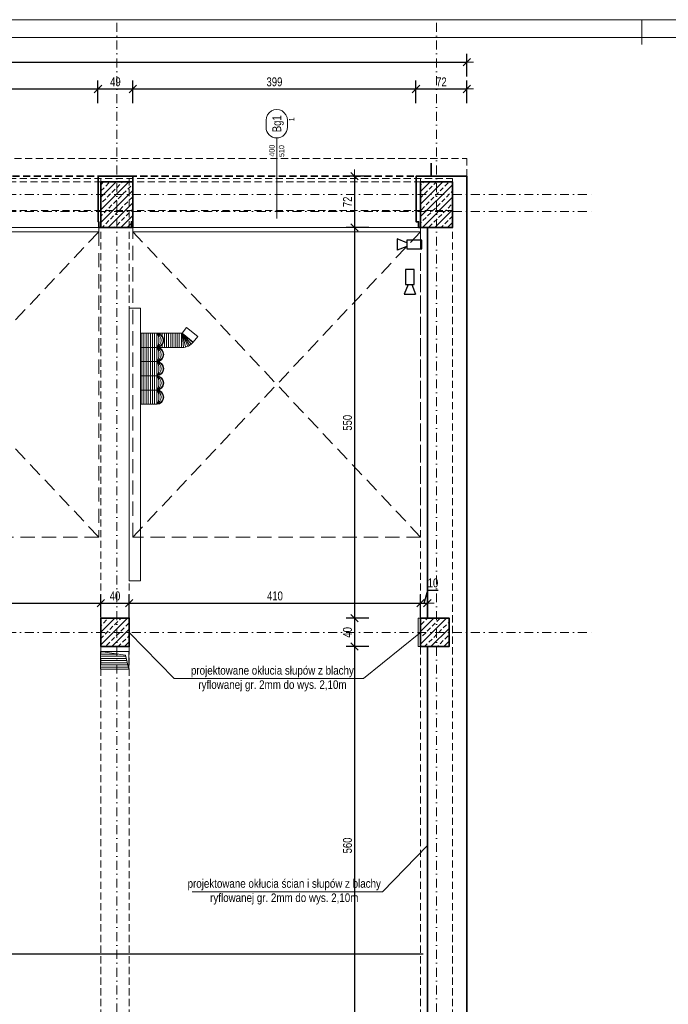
# Model space of a CAD drawing. Header units: millimetres. Extents: x 4946 to 18537, y -10559 to 785.
# Tile 60 of 74: x 7321 to 8234, y -601 to 785. Entities that reach past the tile are written whole.
import ezdxf
from ezdxf.enums import TextEntityAlignment as Align

# ---------------------------------------------------------------- set-up
doc = ezdxf.new("R2010")
doc.units = ezdxf.units.MM
for name, pattern in [('DASHDOT', [1, 0.5, -0.25, 0, -0.25]), ('DASHED', [0.75, 0.5, -0.25]), ('DASHEDX2', [1.5, 1, -0.5])]:
    doc.linetypes.add(name, pattern=pattern)
doc.layers.add('BA_pom', color=6, linetype='Continuous', lineweight=18, plot=False)
doc.layers.add('PG_POMOCNICZNE', color=6, linetype='Continuous', lineweight=18, plot=False)
for name, color, linetype, lineweight in [('BA_sym', 7, 'Continuous', 18), ('BA_txc', 1, 'Continuous', 18), ('M_Ramki do druku', 7, 'Continuous', 18), ('M_Ramki markery', 1, 'Continuous', 18), ('M_Ramki rysunków', 2, 'Continuous', 18), ('mm_went_opis', 7, 'Continuous', 15), ('PG_BRAMY', 1, 'DASHEDX2', 18), ('PG_KONSTRUKCJA', 5, 'Continuous', 35), ('PG_OSIE', 1, 'DASHDOT', 18), ('PG_PODCIĄGI', 1, 'DASHED', 18), ('PG_SZRAF', 1, 'Continuous', 18), ('PG_WENTYLACJA', 1, 'Continuous', 18), ('PG_WIDOKOWE_CIENKIE', 1, 'Continuous', 18), ('PG_WYMIARY', 1, 'Continuous', 18), ('PG_WYPOSAŻENIE', 1, 'Continuous', 18), ('PG_ŚCIANY_SŁUPY', 4, 'Continuous', 35), ('Wyposażenie', 134, 'Continuous', 18)]:
    doc.layers.add(name, color=color, linetype=linetype, lineweight=lineweight)
doc.styles.add('BIKTS', font='bikromsw.shx', dxfattribs={"width": 0.85})
doc.styles.add('BIKWYM', font='BIKROMSW.SHX', dxfattribs={"width": 0.8})
doc.styles.get("Standard").update_dxf_attribs({"font": 'arial.ttf'})
doc.dimstyles.new('BA_KR_50', dxfattribs={"dimscale": 0.5, "dimtxt": 25, "dimasz": 1.666667, "dimexe": 24, "dimexo": 0, "dimgap": 0, "dimtad": 0, "dimdec": 1, "dimrnd": 0.5, "dimzin": 9, "dimdsep": 46, "dimtxsty": 'BIKWYM', "dimblk": 'WYM-KR', "dimcen": 0, "dimdle": 20, "dimclrd": 256, "dimclre": 256, "dimclrt": 7, "dimadec": 0, "dimazin": 0, "dimtfac": 0.033333, "dimtdec": 1, "dimtmove": 0, "dimatfit": 3, "dimldrblk": 'WYM-KR', "dimfxl": 40, "dimfxlon": 1, "dimtvp": 0.8, "dimtolj": 1, "dimarcsym": 0})

# ---------------------------------------------------------------- blocks, each defined once
blk = doc.blocks.new('A$C243F7E6F')
at = {"layer": 'PG_SZRAF'}
h = blk.add_hatch(dxfattribs=at)
h.set_pattern_fill('ANSI33', color=256, scale=2)
h.set_pattern_definition([(45, (-6891.598, -2675.306), (-8.980256, 8.980256), []), (45, (-6882.618, -2675.306), (-8.980256, 8.980256), [6.35, -3.175])])
h.paths.add_polyline_path([(0, 0), (40, 0), (40, -40), (0, -40)])
at = {"layer": 'PG_KONSTRUKCJA'}
blk.add_lwpolyline([(0, 0), (40, 0), (40, -40), (0, -40), (0, 0)], dxfattribs=at)
blk = doc.blocks.new('brama')
at = {"layer": 'PG_BRAMY', "linetype": 'Continuous'}
for p, q in [((4191.2, 391.2), (4596.2, 391.2)), ((4191.2, 391.2), (4191.2, 385.2)), ((4596.2, 391.2), (4596.2, 385.2)), ((4191.2, 385.2), (4596.2, 385.2))]:
    blk.add_line(p, q, dxfattribs=at)
at = {"layer": 'PG_BRAMY', "ltscale": 20}
for p, q in [((4191.2, -44.8), (4596.2, 385.2)), ((4191.2, 385.2), (4596.2, -44.8))]:
    blk.add_line(p, q, dxfattribs=at)
blk.add_lwpolyline([(4191.2, 385.2), (4596.2, 385.2), (4596.2, -44.8), (4191.2, -44.8)], close=True, dxfattribs=at)
blk = doc.blocks.new('symdrz')
blk.add_lwpolyline([(-10, -30, -1), (-10, 30), (10, 30, -1), (10, -30)], format="xyb", close=True)
at = {"style": 'BIKTS', "width": 0.8}
blk.add_attdef('SZERDRZ', text='', height=25, dxfattribs=at).set_placement((77.1, 8.8), align=Align.CENTER)
blk.add_attdef('SYMDRZ', text='', height=25, dxfattribs=at).set_placement((0, 0), align=Align.MIDDLE)
blk.add_attdef('WYSDRZ', text='', height=25, dxfattribs=at).set_placement((77.1, -9.5), align=Align.TOP_CENTER)
blk = doc.blocks.new('A$C558C0175')
at = {"layer": 'PG_SZRAF'}
h = blk.add_hatch(dxfattribs=at)
h.set_pattern_fill('ANSI33', color=256, scale=50)
h.set_pattern_definition([(45, (339.872, -19.246), (-8.83883, 8.83883), []), (45, (348.711, -19.246), (-8.83883, 8.83883), [6.25, -3.125])])
h.paths.add_polyline_path([(-45, 64), (0, 64), (0, 0), (-45, 0)])
at = {"layer": 'PG_KONSTRUKCJA'}
blk.add_lwpolyline([(-45, 64), (0, 64), (0, 0), (-45, 0)], close=True, dxfattribs=at)
blk = doc.blocks.new('A$C0fd6651b')
at = {"layer": 'PG_WYPOSAŻENIE', "color": 18, "lineweight": 30, "true_color": 0x000000}
for p, q in [((5.4, 13.5), (0, 0)), ((0, 0), (15.8, 0)), ((10.4, 13.5), (15.8, 0))]:
    blk.add_line(p, q, dxfattribs=at)
blk.add_lwpolyline([(1.8, 34.8), (1.8, 13.5), (14, 13.5), (14, 34.8)], close=True, dxfattribs=at)
blk = doc.blocks.new('A$C0f2c6892')
at = {"layer": 'PG_WIDOKOWE_CIENKIE', "color": 18, "lineweight": 30, "rotation": 270}
blk.add_blockref('A$C0fd6651b', (1794.1, -86.2), dxfattribs=at)
at = {"layer": 'PG_WIDOKOWE_CIENKIE', "color": 18, "lineweight": 30}
blk.add_blockref('A$C0fd6651b', (1804, -164), dxfattribs=at)
blk = doc.blocks.new('WYM-KR')
at = {"linetype": 'ByBlock'}
blk.add_line((11.52, 0), (-11.52, 0), dxfattribs=at)
at = {"color": 7, "linetype": 'ByBlock'}
blk.add_line((6.24, 6.24), (-6.24, -6.24), dxfattribs=at)
blk = doc.blocks.new('*D277')
at = {"layer": 'Defpoints', "color": 0, "transparency": 16777216}
for p in [(7431, 687.6), (7027, 564.7), (7431, 564.7)]:
    blk.add_point(p, dxfattribs=at)
at = {"layer": 'PG_WYMIARY', "lineweight": -2, "transparency": 16777216}
for p, q in [((7027, 667.6), (7027, 699.6)), ((7431, 667.6), (7431, 699.6)), ((7027.9, 687.6), (7430.2, 687.6))]:
    blk.add_line(p, q, dxfattribs=at)
at = {"layer": 'PG_WYMIARY', "lineweight": -2, "transparency": 16777216, "xscale": 0.8333333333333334, "yscale": 0.8333333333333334, "zscale": 0.8333333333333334, "rotation": 180}
blk.add_blockref('WYM-KR', (7027, 687.6), dxfattribs=at)
at = {"layer": 'PG_WYMIARY', "lineweight": -2, "transparency": 16777216, "xscale": 0.8333333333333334, "yscale": 0.8333333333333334, "zscale": 0.8333333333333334}
blk.add_blockref('WYM-KR', (7431, 687.6), dxfattribs=at)
at = {"layer": 'PG_WYMIARY', "color": 7, "lineweight": 18, "transparency": 16777216, "insert": (7229, 697.6), "char_height": 12.5, "attachment_point": 5, "style": 'BIKWYM'}
blk.add_mtext('\\A1;404', dxfattribs=at)
blk = doc.blocks.new('*D278')
at = {"layer": 'Defpoints', "color": 0, "transparency": 16777216}
for p in [(7480, 687.6), (7431, 564.7), (7480, 564.7)]:
    blk.add_point(p, dxfattribs=at)
at = {"layer": 'PG_WYMIARY', "lineweight": -2, "transparency": 16777216}
for p, q in [((7431, 667.6), (7431, 699.6)), ((7480, 667.6), (7480, 699.6)), ((7431.9, 687.6), (7479.2, 687.6))]:
    blk.add_line(p, q, dxfattribs=at)
at = {"layer": 'PG_WYMIARY', "lineweight": -2, "transparency": 16777216, "xscale": 0.8333333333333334, "yscale": 0.8333333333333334, "zscale": 0.8333333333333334, "rotation": 180}
blk.add_blockref('WYM-KR', (7431, 687.6), dxfattribs=at)
at = {"layer": 'PG_WYMIARY', "lineweight": -2, "transparency": 16777216, "xscale": 0.8333333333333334, "yscale": 0.8333333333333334, "zscale": 0.8333333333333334}
blk.add_blockref('WYM-KR', (7480, 687.6), dxfattribs=at)
at = {"layer": 'PG_WYMIARY', "color": 7, "lineweight": 18, "transparency": 16777216, "insert": (7455.5, 697.6), "char_height": 12.5, "attachment_point": 5, "style": 'BIKWYM'}
blk.add_mtext('\\A1;49', dxfattribs=at)
blk = doc.blocks.new('*D279')
at = {"layer": 'Defpoints', "color": 0, "transparency": 16777216}
for p in [(7878.5, 687.6), (7480, 564.7), (7878.5, 564.7)]:
    blk.add_point(p, dxfattribs=at)
at = {"layer": 'PG_WYMIARY', "lineweight": -2, "transparency": 16777216}
for p, q in [((7480, 667.6), (7480, 699.6)), ((7878.5, 667.6), (7878.5, 699.6)), ((7480.9, 687.6), (7877.7, 687.6))]:
    blk.add_line(p, q, dxfattribs=at)
at = {"layer": 'PG_WYMIARY', "lineweight": -2, "transparency": 16777216, "xscale": 0.8333333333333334, "yscale": 0.8333333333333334, "zscale": 0.8333333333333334, "rotation": 180}
blk.add_blockref('WYM-KR', (7480, 687.6), dxfattribs=at)
at = {"layer": 'PG_WYMIARY', "lineweight": -2, "transparency": 16777216, "xscale": 0.8333333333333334, "yscale": 0.8333333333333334, "zscale": 0.8333333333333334}
blk.add_blockref('WYM-KR', (7878.5, 687.6), dxfattribs=at)
at = {"layer": 'PG_WYMIARY', "color": 7, "lineweight": 18, "transparency": 16777216, "insert": (7679.3, 697.6), "char_height": 12.5, "attachment_point": 5, "style": 'BIKWYM'}
blk.add_mtext('\\A1;399', dxfattribs=at)
blk = doc.blocks.new('*D280')
at = {"layer": 'Defpoints', "color": 0, "transparency": 16777216}
for p in [(7950, 725.2), (6038.5, 564.7), (7950, 564.7)]:
    blk.add_point(p, dxfattribs=at)
at = {"layer": 'PG_WYMIARY', "lineweight": -2, "transparency": 16777216}
for p, q in [((6038.5, 705.2), (6038.5, 737.2)), ((7950, 705.2), (7950, 737.2)), ((6039.4, 725.2), (7949.2, 725.2))]:
    blk.add_line(p, q, dxfattribs=at)
at = {"layer": 'PG_WYMIARY', "lineweight": -2, "transparency": 16777216, "xscale": 0.8333333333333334, "yscale": 0.8333333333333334, "zscale": 0.8333333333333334, "rotation": 180}
blk.add_blockref('WYM-KR', (6038.5, 725.2), dxfattribs=at)
at = {"layer": 'PG_WYMIARY', "lineweight": -2, "transparency": 16777216, "xscale": 0.8333333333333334, "yscale": 0.8333333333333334, "zscale": 0.8333333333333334}
blk.add_blockref('WYM-KR', (7950, 725.2), dxfattribs=at)
at = {"layer": 'PG_WYMIARY', "color": 7, "lineweight": 18, "transparency": 16777216, "insert": (6994.3, 735.2), "char_height": 12.5, "attachment_point": 5, "style": 'BIKWYM'}
blk.add_mtext('\\A1;1911.5', dxfattribs=at)
blk = doc.blocks.new('*D281')
at = {"layer": 'Defpoints', "color": 0, "transparency": 16777216}
for p in [(7950, 687.6), (7878.5, 564.7), (7950, 564.7)]:
    blk.add_point(p, dxfattribs=at)
at = {"layer": 'PG_WYMIARY', "lineweight": -2, "transparency": 16777216}
for p, q in [((7878.5, 667.6), (7878.5, 699.6)), ((7950, 667.6), (7950, 699.6)), ((7879.4, 687.6), (7949.2, 687.6))]:
    blk.add_line(p, q, dxfattribs=at)
at = {"layer": 'PG_WYMIARY', "lineweight": -2, "transparency": 16777216, "xscale": 0.8333333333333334, "yscale": 0.8333333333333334, "zscale": 0.8333333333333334, "rotation": 180}
blk.add_blockref('WYM-KR', (7878.5, 687.6), dxfattribs=at)
at = {"layer": 'PG_WYMIARY', "lineweight": -2, "transparency": 16777216, "xscale": 0.8333333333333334, "yscale": 0.8333333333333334, "zscale": 0.8333333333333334}
blk.add_blockref('WYM-KR', (7950, 687.6), dxfattribs=at)
at = {"layer": 'PG_WYMIARY', "color": 7, "lineweight": 18, "transparency": 16777216, "insert": (7914.3, 697.6), "char_height": 12.5, "attachment_point": 5, "style": 'BIKWYM'}
blk.add_mtext('\\A1;72', dxfattribs=at)
blk = doc.blocks.new('*D297')
at = {"layer": 'Defpoints', "color": 0, "transparency": 16777216}
for p in [(7435, -36.1), (7022, -57.3), (7435, -57.3)]:
    blk.add_point(p, dxfattribs=at)
at = {"layer": 'PG_WYMIARY', "lineweight": -2, "transparency": 16777216}
for p, q in [((7022, -56.1), (7022, -24.1)), ((7435, -56.1), (7435, -24.1)), ((7022.9, -36.1), (7434.2, -36.1))]:
    blk.add_line(p, q, dxfattribs=at)
at = {"layer": 'PG_WYMIARY', "lineweight": -2, "transparency": 16777216, "xscale": 0.8333333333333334, "yscale": 0.8333333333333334, "zscale": 0.8333333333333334, "rotation": 180}
blk.add_blockref('WYM-KR', (7022, -36.1), dxfattribs=at)
at = {"layer": 'PG_WYMIARY', "lineweight": -2, "transparency": 16777216, "xscale": 0.8333333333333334, "yscale": 0.8333333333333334, "zscale": 0.8333333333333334}
blk.add_blockref('WYM-KR', (7435, -36.1), dxfattribs=at)
at = {"layer": 'PG_WYMIARY', "color": 7, "transparency": 16777216, "insert": (7228.5, -26.1), "char_height": 12.5, "attachment_point": 5, "style": 'BIKWYM'}
blk.add_mtext('\\A1;413', dxfattribs=at)
blk = doc.blocks.new('*D298')
at = {"layer": 'Defpoints', "color": 0, "transparency": 16777216}
for p in [(7475, -36.1), (7435, -57.3), (7475, -57.3)]:
    blk.add_point(p, dxfattribs=at)
at = {"layer": 'PG_WYMIARY', "lineweight": -2, "transparency": 16777216}
for p, q in [((7435, -56.1), (7435, -24.1)), ((7475, -56.1), (7475, -24.1)), ((7435.9, -36.1), (7474.2, -36.1))]:
    blk.add_line(p, q, dxfattribs=at)
at = {"layer": 'PG_WYMIARY', "lineweight": -2, "transparency": 16777216, "xscale": 0.8333333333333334, "yscale": 0.8333333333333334, "zscale": 0.8333333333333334, "rotation": 180}
blk.add_blockref('WYM-KR', (7435, -36.1), dxfattribs=at)
at = {"layer": 'PG_WYMIARY', "lineweight": -2, "transparency": 16777216, "xscale": 0.8333333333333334, "yscale": 0.8333333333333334, "zscale": 0.8333333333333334}
blk.add_blockref('WYM-KR', (7475, -36.1), dxfattribs=at)
at = {"layer": 'PG_WYMIARY', "color": 7, "transparency": 16777216, "insert": (7455, -26.1), "char_height": 12.5, "attachment_point": 5, "style": 'BIKWYM'}
blk.add_mtext('\\A1;40', dxfattribs=at)
blk = doc.blocks.new('*D299')
at = {"layer": 'Defpoints', "color": 0, "transparency": 16777216}
for p in [(7885, -36.1), (7475, -57.3), (7885, -57.3)]:
    blk.add_point(p, dxfattribs=at)
at = {"layer": 'PG_WYMIARY', "lineweight": -2, "transparency": 16777216}
for p, q in [((7475, -56.1), (7475, -24.1)), ((7885, -56.1), (7885, -24.1)), ((7475.9, -36.1), (7884.2, -36.1))]:
    blk.add_line(p, q, dxfattribs=at)
at = {"layer": 'PG_WYMIARY', "lineweight": -2, "transparency": 16777216, "xscale": 0.8333333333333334, "yscale": 0.8333333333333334, "zscale": 0.8333333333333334, "rotation": 180}
blk.add_blockref('WYM-KR', (7475, -36.1), dxfattribs=at)
at = {"layer": 'PG_WYMIARY', "lineweight": -2, "transparency": 16777216, "xscale": 0.8333333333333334, "yscale": 0.8333333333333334, "zscale": 0.8333333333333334}
blk.add_blockref('WYM-KR', (7885, -36.1), dxfattribs=at)
at = {"layer": 'PG_WYMIARY', "color": 7, "transparency": 16777216, "insert": (7680, -26.1), "char_height": 12.5, "attachment_point": 5, "style": 'BIKWYM'}
blk.add_mtext('\\A1;410', dxfattribs=at)
blk = doc.blocks.new('*D300')
at = {"layer": 'Defpoints', "color": 0, "transparency": 16777216}
for p in [(7894.5, -36.1), (7885, -57.3), (7894.5, -57.3)]:
    blk.add_point(p, dxfattribs=at)
at = {"layer": 'PG_WYMIARY', "lineweight": -2, "transparency": 16777216}
for p, q in [((7885, -56.1), (7885, -24.1)), ((7889.8, -36.1), (7895.3, -17.8)), ((7894.5, -56.1), (7894.5, -24.1)), ((7895.3, -17.8), (7909.6, -17.8)), ((7885.9, -36.1), (7893.7, -36.1))]:
    blk.add_line(p, q, dxfattribs=at)
at = {"layer": 'PG_WYMIARY', "lineweight": -2, "transparency": 16777216, "xscale": 0.8333333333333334, "yscale": 0.8333333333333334, "zscale": 0.8333333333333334, "rotation": 180}
blk.add_blockref('WYM-KR', (7885, -36.1), dxfattribs=at)
at = {"layer": 'PG_WYMIARY', "lineweight": -2, "transparency": 16777216, "xscale": 0.8333333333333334, "yscale": 0.8333333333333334, "zscale": 0.8333333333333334}
blk.add_blockref('WYM-KR', (7894.5, -36.1), dxfattribs=at)
at = {"layer": 'PG_WYMIARY', "color": 7, "transparency": 16777216, "insert": (7902.4, -7.8), "char_height": 12.5, "attachment_point": 5, "style": 'BIKWYM'}
blk.add_mtext('\\A1;10', dxfattribs=at)
blk = doc.blocks.new('*D328')
at = {"layer": 'Defpoints', "color": 0, "transparency": 16777216}
for p in [(7878.5, 564.7), (7792.1, 492.7), (7878.5, 492.7)]:
    blk.add_point(p, dxfattribs=at)
at = {"layer": 'PG_WYMIARY', "lineweight": -2, "transparency": 16777216}
for p, q in [((7812.1, 564.7), (7780.1, 564.7)), ((7792.1, 563.9), (7792.1, 493.5)), ((7812.1, 492.7), (7780.1, 492.7))]:
    blk.add_line(p, q, dxfattribs=at)
at = {"layer": 'PG_WYMIARY', "lineweight": -2, "transparency": 16777216, "xscale": 0.8333333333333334, "yscale": 0.8333333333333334, "zscale": 0.8333333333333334}
for p, rotation in [((7792.1, 564.7), 90), ((7792.1, 492.7), 270)]:
    blk.add_blockref('WYM-KR', p, dxfattribs=dict(at, rotation=rotation))
at = {"layer": 'PG_WYMIARY', "color": 7, "transparency": 16777216, "insert": (7782.1, 528.7), "char_height": 12.5, "attachment_point": 5, "rotation": 90, "style": 'BIKWYM'}
blk.add_mtext('\\A1;72', dxfattribs=at)
blk = doc.blocks.new('*D329')
at = {"layer": 'Defpoints', "color": 0, "transparency": 16777216}
for p in [(7878.5, 492.7), (7792.1, -57.3), (7885, -57.3)]:
    blk.add_point(p, dxfattribs=at)
at = {"layer": 'PG_WYMIARY', "lineweight": -2, "transparency": 16777216}
for p, q in [((7812.1, 492.7), (7780.1, 492.7)), ((7792.1, 491.9), (7792.1, -56.5)), ((7812.1, -57.3), (7780.1, -57.3))]:
    blk.add_line(p, q, dxfattribs=at)
at = {"layer": 'PG_WYMIARY', "lineweight": -2, "transparency": 16777216, "xscale": 0.8333333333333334, "yscale": 0.8333333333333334, "zscale": 0.8333333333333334}
for p, rotation in [((7792.1, 492.7), 90), ((7792.1, -57.3), 270)]:
    blk.add_blockref('WYM-KR', p, dxfattribs=dict(at, rotation=rotation))
at = {"layer": 'PG_WYMIARY', "color": 7, "transparency": 16777216, "insert": (7782.1, 217.7), "char_height": 12.5, "attachment_point": 5, "rotation": 90, "style": 'BIKWYM'}
blk.add_mtext('\\A1;550', dxfattribs=at)
blk = doc.blocks.new('*D330')
at = {"layer": 'Defpoints', "color": 0, "transparency": 16777216}
for p in [(7885, -57.3), (7792.1, -97.3), (7885, -97.3)]:
    blk.add_point(p, dxfattribs=at)
at = {"layer": 'PG_WYMIARY', "lineweight": -2, "transparency": 16777216}
for p, q in [((7812.1, -57.3), (7780.1, -57.3)), ((7792.1, -58.1), (7792.1, -96.5)), ((7812.1, -97.3), (7780.1, -97.3))]:
    blk.add_line(p, q, dxfattribs=at)
at = {"layer": 'PG_WYMIARY', "lineweight": -2, "transparency": 16777216, "xscale": 0.8333333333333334, "yscale": 0.8333333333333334, "zscale": 0.8333333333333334}
for p, rotation in [((7792.1, -57.3), 90), ((7792.1, -97.3), 270)]:
    blk.add_blockref('WYM-KR', p, dxfattribs=dict(at, rotation=rotation))
at = {"layer": 'PG_WYMIARY', "color": 7, "transparency": 16777216, "insert": (7782.1, -77.3), "char_height": 12.5, "attachment_point": 5, "rotation": 90, "style": 'BIKWYM'}
blk.add_mtext('\\A1;40', dxfattribs=at)
blk = doc.blocks.new('*D331')
at = {"layer": 'Defpoints', "color": 0, "transparency": 16777216}
for p in [(7885, -97.3), (7792.1, -657.3), (7885, -657.3)]:
    blk.add_point(p, dxfattribs=at)
at = {"layer": 'PG_WYMIARY', "lineweight": -2, "transparency": 16777216}
for p, q in [((7812.1, -97.3), (7780.1, -97.3)), ((7792.1, -98.1), (7792.1, -656.5)), ((7812.1, -657.3), (7780.1, -657.3))]:
    blk.add_line(p, q, dxfattribs=at)
at = {"layer": 'PG_WYMIARY', "lineweight": -2, "transparency": 16777216, "xscale": 0.8333333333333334, "yscale": 0.8333333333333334, "zscale": 0.8333333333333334}
for p, rotation in [((7792.1, -97.3), 90), ((7792.1, -657.3), 270)]:
    blk.add_blockref('WYM-KR', p, dxfattribs=dict(at, rotation=rotation))
at = {"layer": 'PG_WYMIARY', "color": 7, "transparency": 16777216, "insert": (7782.1, -377.3), "char_height": 12.5, "attachment_point": 5, "rotation": 90, "style": 'BIKWYM'}
blk.add_mtext('\\A1;560', dxfattribs=at)
blk = doc.blocks.new('*U352')
at = {"layer": 'M_Ramki do druku'}
blk.add_line((650, 594), (650, 589), dxfattribs=at)
at = {"layer": 'M_Ramki markery'}
blk.add_line((650, 589), (650, 587), dxfattribs=at)
at = {"layer": 'M_Ramki rysunków'}
blk.add_lwpolyline([(30, 5), (30, 589), (835, 589), (835, 5)], close=True, dxfattribs=at)

msp = doc.modelspace()

# ---------------------------------------------------------------- hatches: boundary and pattern name
at = {"layer": 'PG_WENTYLACJA', "true_color": 0x000000}
h = msp.add_hatch(dxfattribs=at)
h.set_pattern_fill('ANSI31', color=18, scale=0.97, angle=135)
h.paths.add_polyline_path([(7469.55, -109.31), (7434.55, -104.31), (7434.55, -129.31), (7474.55, -129.31)])

# ---------------------------------------------------------------- linework, layer by layer
at = {"color": 40, "lineweight": 30, "true_color": 0xf8d731}
msp.add_line((6100.67, -529.72), (7888.64, -529.72), dxfattribs=at)
at = {"layer": 'BA_sym', "color": 18, "true_color": 0x000000}
for p, q in [((7682.55, 552.7), (7682.55, 618.68)), ((7682.55, 552.7), (7682.55, 616.15)), ((7682.55, 597.48), (7682.55, 505.1))]:
    msp.add_line(p, q, dxfattribs=at)
at = {"layer": 'Defpoints', "color": 6, "lineweight": 18}
msp.add_lwpolyline([(7046.25, 785.16), (9146.25, 785.16), (9146.25, -699.84), (7046.25, -699.84)], close=True, dxfattribs=at)
at = {"layer": 'mm_went_opis'}
for p, q in [((7804.71, -142.42), (7538.39, -142.42)), ((7563.57, -442.42), (7831.21, -442.42))]:
    msp.add_line(p, q, dxfattribs=at)
for points in [[(7475.05, -77.31), (7538.39, -142.42)], [(7804.71, -142.42), (7885.05, -77.31)], [(7894.55, -377.31), (7831.21, -442.42)]]:
    msp.add_lwpolyline(points, dxfattribs=at)
at = {"layer": 'PG_KONSTRUKCJA', "color": 18, "true_color": 0x000000}
msp.add_lwpolyline([(7900.05, 564.69), (7900.05, 583.15)], dxfattribs=at)
at = {"layer": 'PG_OSIE', "color": 18, "ltscale": 25, "true_color": 0x000000}
for points in [[(7457.55, 780.75), (7457.55, -2070.06)], [(7907.55, 780.75), (7907.55, -2070.06)], [(5847.38, 539.19), (8127.62, 539.19)], [(5847.38, 515.19), (8127.62, 515.19)], [(5847.38, -77.31), (8127.62, -77.31)]]:
    msp.add_lwpolyline(points, dxfattribs=at)
at = {"layer": 'PG_PODCIĄGI', "color": 18, "ltscale": 20, "true_color": 0x000000}
for points in [[(6056.05, 463.19), (6038.55, 463.19), (6038.55, 589.69), (7950.05, 589.69), (7950.05, 463.19)], [(6076.05, 561.69), (7930.05, 561.69)], [(6076.05, 556.69), (7930.05, 556.69)], [(7435.05, 561.69), (7435.05, -1912.31)], [(7475.05, 561.69), (7475.05, -1912.31)], [(7885.05, 561.69), (7885.05, -1912.31)], [(7930.05, 561.69), (7930.05, -1912.31)], [(6076.05, 516.69), (7930.05, 516.69)], [(7930.05, 492.69), (6076.05, 492.69)]]:
    msp.add_lwpolyline(points, dxfattribs=at)
at = {"layer": 'PG_POMOCNICZNE'}
msp.add_lwpolyline([(6110.05, 492.69), (7894.55, 492.69), (7894.55, -57.31), (7881.55, -57.31), (7881.55, -97.31), (7894.55, -97.31), (7894.55, -657.31), (7881.55, -657.31), (7881.55, -697.31), (7894.55, -697.31), (7894.55, -1257.31), (7881.55, -1257.31), (7881.55, -1297.31), (7894.55, -1297.31), (7894.55, -1848.31), (6084.55, -1848.31)], dxfattribs=at)
at = {"layer": 'PG_WENTYLACJA', "color": 18, "true_color": 0x000000}
for p, q in [((7434.55, -104.31), (7469.55, -109.31)), ((7469.55, -109.31), (7474.55, -129.31))]:
    msp.add_line(p, q, dxfattribs=at)
msp.add_lwpolyline([(7434.55, -104.31), (7474.55, -104.31), (7474.55, -129.31), (7434.55, -129.31)], close=True, dxfattribs=at)
at = {"layer": 'PG_ŚCIANY_SŁUPY', "color": 18, "linetype": 'DASHED', "ltscale": 20, "true_color": 0x000000}
msp.add_lwpolyline([(6125.55, 564.69), (7878.55, 564.69)], dxfattribs=at)
at = {"layer": 'PG_ŚCIANY_SŁUPY', "color": 18, "true_color": 0x000000}
for points in [[(7431.05, 564.69), (7431.05, 500.69), (7432.05, 500.69), (7432.05, 492.69), (7478.05, 492.69), (7478.05, 500.69), (7480.05, 500.69), (7480.05, 564.69), (7431.05, 564.69)], [(7950.05, -1920.31), (7950.05, 564.69), (7878.55, 564.69), (7878.55, 500.69), (7882.05, 500.69), (7882.05, 492.69), (7894.55, 492.69), (7894.55, -57.31), (7885.05, -57.31), (7885.05, -97.31), (7894.55, -97.31), (7894.55, -657.31)]]:
    msp.add_lwpolyline(points, dxfattribs=at)
at = {"layer": 'Wyposażenie', "color": 18, "lineweight": 15, "true_color": 0x000000}
for p, q in [((7490.84, 379.23), (7474.84, 379.23)), ((7474.84, 379.23), (7474.84, -4.73)), ((7490.84, 379.23), (7490.84, -4.73)), ((7549.43, 343.78), (7555.61, 351.64)), ((7555.61, 351.64), (7571.33, 339.28)), ((7513.73, 343.78), (7490.84, 343.78)), ((7492.73, 243.78), (7492.73, 343.78)), ((7495.73, 243.78), (7495.73, 343.78)), ((7498.73, 243.78), (7498.73, 343.78)), ((7501.73, 243.78), (7501.73, 343.78)), ((7504.73, 243.78), (7504.73, 343.78)), ((7507.73, 243.78), (7507.73, 343.78)), ((7510.73, 243.78), (7510.73, 343.78)), ((7513.73, 243.78), (7513.73, 343.78)), ((7513.73, 343.78), (7549.43, 343.78)), ((7518.43, 342.6), (7518.43, 343.78)), ((7521.43, 340.16), (7521.43, 343.78)), ((7524.43, 323.78), (7524.43, 343.78)), ((7527.43, 323.78), (7527.43, 343.78)), ((7527.43, 323.78), (7527.43, 343.78)), ((7530.43, 323.78), (7530.43, 343.78)), ((7533.43, 323.78), (7533.43, 343.78)), ((7536.43, 323.78), (7536.43, 343.78)), ((7539.43, 323.78), (7539.43, 343.78)), ((7542.43, 323.78), (7542.43, 343.78)), ((7545.43, 323.78), (7545.43, 343.78)), ((7548.43, 323.78), (7548.43, 343.78)), ((7549.43, 343.78), (7565.16, 331.42)), ((7551.43, 323.88), (7549.43, 343.78)), ((7554.38, 324.4), (7549.43, 343.78)), ((7557.23, 325.36), (7549.43, 343.78)), ((7559.89, 326.73), (7549.43, 343.78)), ((7562.32, 328.49), (7549.43, 343.78)), ((7564.47, 330.59), (7549.43, 343.78)), ((7571.33, 339.28), (7565.16, 331.42)), ((7513.73, 323.78), (7490.84, 323.78)), ((7513.73, 323.78), (7549.43, 323.78)), ((7518.43, 323.78), (7518.43, 324.95)), ((7521.43, 323.78), (7521.43, 327.4)), ((7513.73, 303.78), (7490.84, 303.78)), ((7513.73, 283.78), (7490.84, 283.78)), ((7513.73, 263.78), (7490.84, 263.78)), ((7513.73, 243.78), (7490.84, 243.78)), ((7490.84, -4.73), (7474.84, -4.73))]:
    msp.add_line(p, q, dxfattribs=at)
for centre, radius, start, end in [((7513.73, 333.78), 10, 270, 90), ((7512.67, 333.78), 10.06, 276.02558, 83.97442), ((7508.4, 333.78), 11.33, 298.07249, 61.92751), ((7498.56, 333.78), 18.17, 326.60151, 33.39849), ((7513.73, 313.78), 10, 270, 90), ((7512.67, 313.78), 10.06, 276.02558, 83.97442), ((7508.4, 313.78), 11.33, 298.07249, 61.92751), ((7498.56, 313.78), 18.17, 326.60151, 33.39849), ((7549.43, 343.78), 20, 270, 321.83888), ((7513.73, 293.78), 10, 270, 90), ((7512.67, 293.78), 10.06, 276.02558, 83.97442), ((7508.4, 293.78), 11.33, 298.07249, 61.92751), ((7498.56, 293.78), 18.17, 326.60151, 33.39849), ((7513.73, 273.78), 10, 270, 90), ((7512.67, 273.78), 10.06, 276.02558, 83.97442), ((7508.4, 273.78), 11.33, 298.07249, 61.92751), ((7498.56, 273.78), 18.17, 326.60151, 33.39849), ((7513.73, 253.78), 10, 270, 90), ((7512.67, 253.78), 10.06, 276.02558, 83.97442), ((7508.4, 253.78), 11.33, 298.07249, 61.92751), ((7498.56, 253.78), 18.17, 326.60151, 33.39849)]:
    msp.add_arc(centre, radius, start, end, dxfattribs=at)

# ---------------------------------------------------------------- block references
at = {"layer": 'BA_sym', "color": 18, "true_color": 0x000000}
ref = msp.add_blockref('symdrz', (7682.55, 638.68), dxfattribs=dict(at, xscale=0.5000000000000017, yscale=0.5000000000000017, zscale=0.5000000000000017, rotation=90.00000472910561))
ref.add_attrib('Symdrz', 'Bg1', dxfattribs={"height": 12.5, "rotation": 90, "style": 'BIKTS', "width": 0.8}).set_placement((7682.55, 638.68), align=Align.MIDDLE_CENTER)
ref.add_attrib('Szerdrz', '400', dxfattribs={"layer": 'BA_txc', "color": 7, "height": 7.5, "rotation": 90, "style": 'BIKTS', "width": 0.8}).set_placement((7675.8, 600.75), align=Align.MIDDLE_CENTER)
ref.add_attrib('Wysdrz', '510', dxfattribs={"layer": 'BA_txc', "color": 7, "height": 7.5, "rotation": 90, "style": 'BIKTS', "width": 0.8}).set_placement((7689.3, 600.19), align=Align.MIDDLE_CENTER)
ref.add_attrib('Sztuk', '1', (7707.3, 642.11), dxfattribs={"layer": 'BA_pom', "height": 7.5, "rotation": 90, "style": 'BIKTS', "width": 0.8})
at = {"layer": 'M_Ramki do druku', "xscale": 5, "yscale": 5, "zscale": 5}
msp.add_blockref('*U352', (4946.25, -2184.84), dxfattribs=at)
at = {"layer": 'PG_KONSTRUKCJA', "color": 18, "true_color": 0x000000}
for name, p in [('A$C558C0175', (7480.05, 492.69)), ('A$C558C0175', (7930.05, 492.69)), ('brama', (2835.88, 101.5)), ('brama', (3288.88, 101.5)), ('A$C243F7E6F', (7435.05, -57.31)), ('A$C243F7E6F', (7885.05, -57.31))]:
    msp.add_blockref(name, p, dxfattribs=at)
at = {"layer": 'PG_WIDOKOWE_CIENKIE', "color": 18, "lineweight": 30, "true_color": 0x000000}
msp.add_blockref('A$C0f2c6892', (6058.05, 562.69), dxfattribs=at)

# ---------------------------------------------------------------- texts
at = {"layer": 'mm_went_opis', "char_height": 12, "attachment_point": 2}
for s, insert, width in [('{\\fArial Narrow|b0|i0|c238|p34;projektowane okłucia słupów z blachy ryflowanej gr. 2mm do wys. 2,10m}', (7676.47, -124.82), 240.0682), ('{\\fArial Narrow|b0|i0|c238|p34;projektowane okłucia ścian i słupów z blachy ryflowanej gr. 2mm do wys. 2,10m}', (7693.13, -424.82), 278.4132)]:
    msp.add_mtext(s, dxfattribs=dict(at, insert=insert, width=width))

# ---------------------------------------------------------------- dimensions: what is measured, and where the dimension line sits
at = {"layer": 'PG_WYMIARY', "color": 18, "lineweight": 18, "true_color": 0x000000}
dim = msp.add_linear_dim(base=(7950.05, 725.16), p1=(6038.55, 564.69), p2=(7950.05, 564.69), dimstyle='BA_KR_50', dxfattribs=at)
dim.commit()
dim.dimension.update_dxf_attribs({"geometry": '*D280', "text_midpoint": (6994.3, 735.16)})
for base, p1, p2, picture, middle in [((7431.05, 687.6), (7027.05, 564.69), (7431.05, 564.69), '*D277', (7229.05, 697.6)), ((7480.05, 687.6), (7431.05, 564.69), (7480.05, 564.69), '*D278', (7455.55, 697.6)), ((7878.54753505, 687.59966766), (7480.04753505, 564.69493852), (7878.54753505, 564.69493852), '*D279', (7679.29753505, 697.59966766)), ((7950.04753505, 687.59966766), (7878.54753505, 564.69493852), (7950.04753505, 564.69493852), '*D281', (7914.29753505, 697.59966766))]:
    dim = msp.add_linear_dim(base=base, p1=p1, p2=p2, dimstyle='BA_KR_50', override={"dimdec": 0, "dimrnd": 0}, dxfattribs=at)
    dim.commit()
    dim.dimension.update_dxf_attribs({"geometry": picture, "text_midpoint": middle})
at = {"layer": 'PG_WYMIARY'}
for base, p1, p2, picture, middle in [((7792.14, 492.69), (7878.55, 564.69), (7878.55, 492.69), '*D328', (7782.14, 528.69)), ((7792.14, -57.31), (7878.55, 492.69), (7885.05, -57.31), '*D329', (7782.14, 217.69)), ((7792.14, -97.31), (7885.05, -57.31), (7885.05, -97.31), '*D330', (7782.14, -77.31)), ((7792.14, -657.31), (7885.05, -97.31), (7885.05, -657.31), '*D331', (7782.14, -377.31))]:
    dim = msp.add_linear_dim(base=base, p1=p1, p2=p2, angle=90, dimstyle='BA_KR_50', override={"dimdec": 0, "dimrnd": 0, "dimtmove": 1}, dxfattribs=at)
    dim.commit()
    dim.dimension.update_dxf_attribs({"geometry": picture, "text_midpoint": middle})
for base, p1, p2, picture, middle in [((7894.54753505, -36.09654832), (7885.04753505, -57.30506148), (7894.54753505, -57.30506148), '*D300', (7895.27253505, -7.84654832)), ((7435.05, -36.1), (7022.05, -57.31), (7435.05, -57.31), '*D297', (7228.55, -26.1)), ((7475.05, -36.1), (7435.05, -57.31), (7475.05, -57.31), '*D298', (7455.05, -26.1)), ((7885.05, -36.1), (7475.05, -57.31), (7885.05, -57.31), '*D299', (7680.05, -26.1))]:
    dim = msp.add_linear_dim(base=base, p1=p1, p2=p2, dimstyle='BA_KR_50', override={"dimdec": 0, "dimrnd": 0, "dimtmove": 1}, dxfattribs=at)
    dim.commit()
    dim.dimension.update_dxf_attribs({"geometry": picture, "text_midpoint": middle})

doc.saveas('drawing.dxf')
